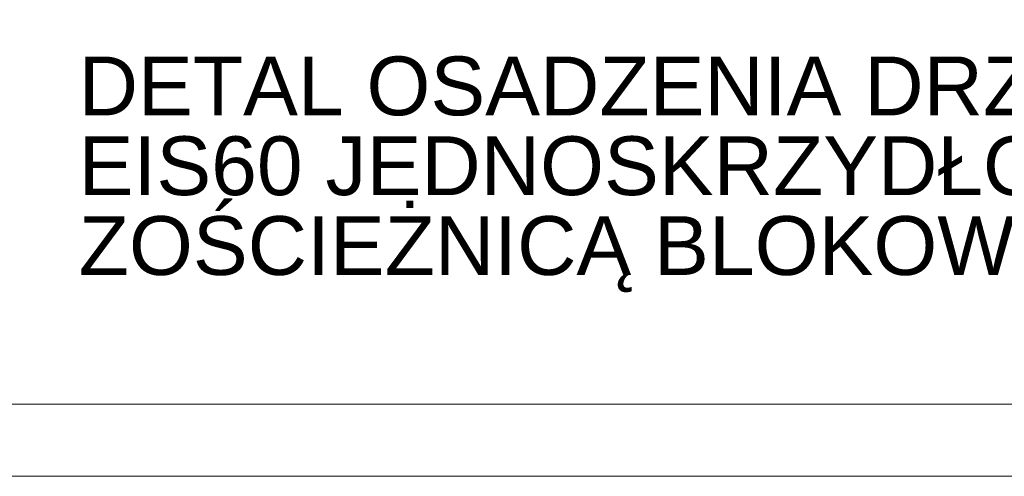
# Paper-space layout 'AD-02 DETAL MONTAŻU DRZWI' of a CAD drawing. Header units: millimetres. Extents: x 0 to 594, y 0 to 550.
# Tile 2 of 99: x 94 to 161, y 0 to 31. Entities that reach past the tile are written whole.
import ezdxf
from ezdxf.xclip import XClip

# ---------------------------------------------------------------- set-up
doc = ezdxf.new("R2010")
doc.units = ezdxf.units.MM
doc.header["$MEASUREMENT"] = 0
doc.header["$XCLIPFRAME"] = 0
doc.layers.add('0_Nr_pióra__249', color=7, linetype='Continuous', lineweight=5, true_color=0x191919)
doc.layers.add('A_Arkusz_Nr_pióra__1', color=7, linetype='Continuous', lineweight=20)
doc.styles.add('STYL_AUTOMATYCZNY_4', font='arial.ttf')

# ---------------------------------------------------------------- blocks, each defined once
blk = doc.blocks.new('Rysunek_2_2', base_point=(-46914.584, -27095.2))
at = {"layer": '0_Nr_pióra__249', "color": 250, "linetype": 'Continuous', "lineweight": 5, "true_color": 0x191919, "insert": (97.585, 12.514), "char_height": 4, "width": 185.08782, "attachment_point": 7, "line_spacing_factor": 0.814341, "style": 'STYL_AUTOMATYCZNY_4'}
blk.add_mtext('\\A1;{\\pql;\\fArial|b0|i0|c238|p0;\\W1.000000;DETAL OSADZENIA DRZWI ALUMINIOWYCH DYMOSZCZELNYCH EIS60 JEDNOSKRZYDŁOWYCH Z NAŚWIETLEM BOCZNYM ZOŚCIEŻNICĄ BLOKOWĄ W ŚCIANIE MUROWANEJ  - NP. DRZWI D55}', dxfattribs=at)

psp = doc.layouts.new('AD-02 DETAL MONTAŻU DRZWI')

# ---------------------------------------------------------------- linework, layer by layer
at = {"layer": 'A_Arkusz_Nr_pióra__1', "color": 7, "linetype": 'Continuous', "lineweight": 20}
psp.add_line((589.1, 4.9), (29.9, 4.9), dxfattribs=at)
at = {"layer": 'A_Arkusz_Nr_pióra__1', "color": 7, "linetype": 'Continuous', "lineweight": 20, "flags": 128}
psp.add_lwpolyline([(0, 550), (594, 550), (594, 0), (0, 0)], close=True, dxfattribs=at)

# ---------------------------------------------------------------- block references
at = {"color": 37, "linetype": 'Continuous', "lineweight": 5, "true_color": 0x656532}
ref = psp.add_blockref('Rysunek_2_2', (-46914.584, -27095.2), dxfattribs=at)
XClip(ref).set_block_clipping_path([(33.2101829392, 4.9001792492), (292.97782874, 254.0652997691)])

doc.saveas('drawing.dxf')
